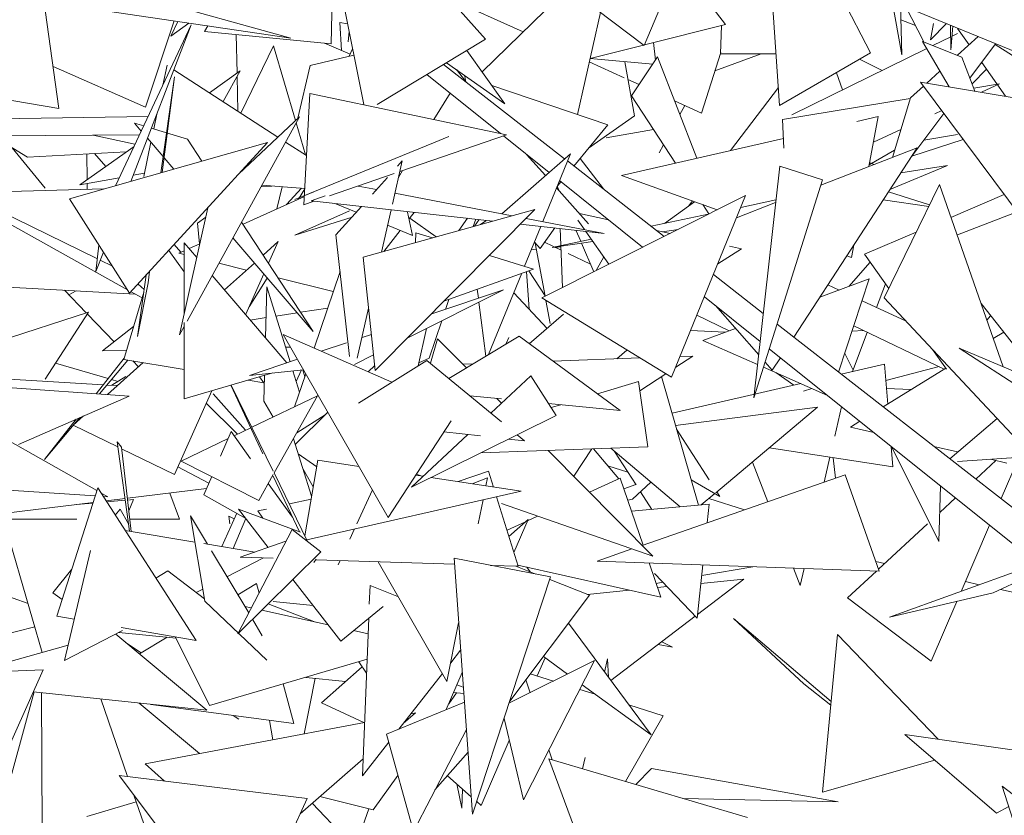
# Model space of a CAD drawing. Header units: millimetres. Extents: x -14485 to 13127, y -18923 to 3272.
# Tile 32 of 119: x 10013 to 10168, y 2347 to 2471. Entities that reach past the tile are written whole.
import ezdxf

# ---------------------------------------------------------------- set-up
doc = ezdxf.new("R2010")
doc.units = ezdxf.units.MM
doc.layers.add('G-IMPT', color=7, linetype='Continuous', lineweight=5)

# ---------------------------------------------------------------- blocks, each defined once
blk = doc.blocks.new('ÁRVORES ORNAMENTAIS - Pequeno e Médio Porte - Ipê-roxo-2865575-CORTE_CALÇADA')
at = {"layer": 'G-IMPT', "color": 253, "true_color": 0xaaaaaa}
for p, q in [((6327.1, 2458.13), (6318.82, 2499.13)), ((6346.15, 2468.4), (6318.82, 2499.13)), ((6406.51, 2466.24), (6389.38, 2499.65)), ((6392.28, 2457.97), (6389.38, 2499.65)), ((6371.04, 2467.37), (6339.1, 2491.59)), ((6371.04, 2467.37), (6378.38, 2484.77)), ((6279.29, 2457.51), (6275.95, 2481.42)), ((6276.22, 2479.51), (6315.67, 2468.55)), ((6376.48, 2480.27), (6383.8, 2470.68)), ((6321.96, 2467.67), (6322.21, 2477.91)), ((6345.62, 2463.28), (6359.12, 2476.41)), ((6340.44, 2474.82), (6352.05, 2469.54)), ((6435.37, 2463.87), (6407.92, 2475.14)), ((6409.9, 2474.32), (6411.44, 2465.94)), ((6278.41, 2474.03), (6315.67, 2468.55)), ((6411.44, 2465.94), (6411.21, 2473.79)), ((6414.87, 2467.94), (6412.06, 2473.44)), ((6297.36, 2471.24), (6292.86, 2457.74)), ((6360.57, 2456.59), (6364.18, 2472.56)), ((6411.28, 2471.42), (6413.56, 2470.51)), ((6288.17, 2445.42), (6300.05, 2470.65)), ((6290.56, 2446.1), (6300.05, 2470.65)), ((6296.86, 2468.83), (6297.95, 2471.15)), ((6296.86, 2468.83), (6299.67, 2470.9)), ((6302.12, 2469.6), (6302.64, 2470.47)), ((6323.34, 2471), (6324.55, 2470.79)), ((6323.34, 2471), (6323.61, 2466.61)), ((6383.8, 2470.68), (6371.09, 2467.5)), ((6383.03, 2466.06), (6383.18, 2470.53)), ((6415.94, 2468.26), (6418.42, 2470.83)), ((6415.94, 2468.26), (6416.4, 2470.82)), ((6419.14, 2466.71), (6419.04, 2470.57)), ((6419.45, 2470.41), (6419.14, 2466.71)), ((6421.99, 2467.49), (6420.17, 2470.06)), ((6321.96, 2467.67), (6302.12, 2469.6)), ((6307.1, 2469.12), (6307.22, 2463.08)), ((6324.8, 2469.56), (6324.63, 2467.94)), ((6329.21, 2458.13), (6346.15, 2468.4)), ((6416.29, 2467.37), (6419.09, 2468.74)), ((6419.32, 2468.86), (6420.17, 2469.27)), ((6420.17, 2465.85), (6423.42, 2468.78)), ((6312.92, 2467.34), (6307.81, 2456.81)), ((6316.38, 2455.62), (6312.92, 2467.34)), ((6320.95, 2467.77), (6324.96, 2466.03)), ((6325.34, 2466.85), (6324.82, 2465.72)), ((6343.23, 2466.63), (6349.2, 2458.24)), ((6370.92, 2467.45), (6362.55, 2465.36)), ((6372.83, 2465.11), (6372.51, 2467.85)), ((6394.21, 2456.54), (6415.33, 2466.9)), ((6420.84, 2465.56), (6414.67, 2468.02)), ((6414.67, 2468.02), (6418.84, 2460.91)), ((6422.11, 2462.26), (6426.13, 2467.66)), ((6433.04, 2463.1), (6426.04, 2467.54)), ((6325.54, 2465.89), (6318.67, 2464.25)), ((6362.55, 2465.33), (6372.39, 2464.45)), ((6373.15, 2465.59), (6369.05, 2459.49)), ((6379.32, 2449.71), (6373.15, 2465.59)), ((6383.04, 2466.3), (6380.04, 2456.8)), ((6389.37, 2466.06), (6382.13, 2463.42)), ((6391.72, 2466.06), (6383.03, 2466.06)), ((6406.51, 2466.24), (6392.28, 2457.97)), ((6408.36, 2463.48), (6404.8, 2465.25)), ((6420.84, 2465.56), (6422.88, 2460.24)), ((6279.29, 2457.51), (6240.63, 2464.02)), ((6278.37, 2464.08), (6292.86, 2457.74)), ((6296.24, 2464.29), (6295.58, 2461.17)), ((6297.32, 2463.6), (6313.63, 2453.04)), ((6316.76, 2455.98), (6318.67, 2464.25)), ((6358.56, 2449.64), (6339.57, 2464.42)), ((6340.05, 2464.7), (6349.2, 2458.24)), ((6341.6, 2463.61), (6343.04, 2461.82)), ((6362.43, 2464.81), (6367.88, 2462.34)), ((6369.51, 2456.39), (6368.01, 2464.84)), ((6422.44, 2461.4), (6424.72, 2463.66)), ((6427.71, 2459.44), (6423.95, 2464.74)), ((6295.26, 2447.43), (6297.4, 2462.47)), ((6295.49, 2447.5), (6297.4, 2462.47)), ((6302.89, 2459.99), (6307.73, 2463.44)), ((6305.03, 2458.61), (6307.73, 2463.44)), ((6307.23, 2462.54), (6307.34, 2457.11)), ((6348.52, 2453.6), (6336.98, 2462.84)), ((6342.94, 2462.55), (6343.06, 2461.7)), ((6368.5, 2462.05), (6370.24, 2461.26)), ((6402.13, 2460.43), (6401.17, 2463.13)), ((6415.35, 2461.5), (6417.41, 2463.36)), ((6365.34, 2454.97), (6347.15, 2461.12)), ((6384.6, 2450.92), (6392.09, 2460.8)), ((6412.79, 2459.18), (6414.83, 2461.02)), ((6414.35, 2461.66), (6434.5, 2458.3)), ((6414.35, 2461.66), (6430.44, 2440.05)), ((6422.7, 2460.71), (6426.72, 2461.37)), ((6423.9, 2460.07), (6426.72, 2461.37)), ((6317.7, 2442.43), (6318.61, 2459.87)), ((6318.61, 2459.87), (6349.45, 2453.41)), ((6338.07, 2455.79), (6340.61, 2459.93)), ((6375.97, 2448.94), (6369.05, 2459.49)), ((6392.73, 2455.78), (6412.76, 2459.08)), ((6412.79, 2459.18), (6409.97, 2449.86)), ((6375.82, 2458.72), (6380.04, 2456.8)), ((6376.65, 2456.59), (6377.4, 2458)), ((6293.27, 2456.26), (6230.18, 2455.25)), ((6294.63, 2456.64), (6294.15, 2454.32)), ((6317, 2456.2), (6299.38, 2424.16)), ((6317, 2456.2), (6307.52, 2447.27)), ((6369.51, 2456.39), (6362.34, 2451.32)), ((6407.74, 2456.24), (6404.38, 2455.46)), ((6407.74, 2456.24), (6406.25, 2448.42)), ((6412.71, 2449.63), (6418.01, 2456.75)), ((6416.61, 2456.7), (6417.68, 2457.19)), ((6291.14, 2455.23), (6292.58, 2454.79)), ((6291.14, 2455.23), (6292.21, 2453.99)), ((6293.78, 2454.43), (6299.45, 2452.71)), ((6317.97, 2450.23), (6316.48, 2455.27)), ((6365.34, 2454.97), (6360.02, 2448.5)), ((6392.73, 2455.78), (6392.93, 2451.32)), ((6291.92, 2453.39), (6229.77, 2452.92)), ((6274.38, 2449.91), (6268.92, 2453.22)), ((6291.22, 2451.91), (6284.67, 2453.33)), ((6293.17, 2452.86), (6295.63, 2450)), ((6299.45, 2452.71), (6301.71, 2449.26)), ((6332.73, 2447.62), (6349.45, 2453.41)), ((6337.99, 2452.14), (6340.44, 2453.12)), ((6356.13, 2447.51), (6348.97, 2453.24)), ((6372.5, 2454.23), (6365.06, 2452.91)), ((6392.87, 2452.82), (6367.47, 2446.99)), ((6406.98, 2452.24), (6411.3, 2454.24)), ((6420.17, 2453.42), (6414.89, 2452.57)), ((6277.15, 2445.02), (6271.97, 2451.37)), ((6280.93, 2443.37), (6312.01, 2452.18)), ((6282.59, 2445.55), (6291.07, 2451.58)), ((6290.38, 2428.55), (6312.01, 2452.18)), ((6293.71, 2452.24), (6292.58, 2446.87)), ((6314.83, 2452.26), (6318.1, 2450.14)), ((6337.99, 2452.14), (6316.3, 2443.26)), ((6373.41, 2450.55), (6374.09, 2451.81)), ((6394.5, 2421.66), (6413.83, 2451.35)), ((6398.72, 2445.51), (6413.83, 2451.35)), ((6421.04, 2452.67), (6413, 2450.02)), ((6274.38, 2449.91), (6289.86, 2450.72)), ((6283.69, 2450.4), (6283.7, 2446.34)), ((6284.85, 2450.46), (6286.63, 2448.42)), ((6295.79, 2449.81), (6297.33, 2448.02)), ((6359.47, 2450.43), (6348.71, 2441.03)), ((6352.62, 2450.32), (6355.56, 2447.02)), ((6359.47, 2450.43), (6355.14, 2439.79)), ((6364.64, 2444.9), (6360.99, 2449.68)), ((6410.31, 2450.98), (6406.31, 2448.7)), ((6333.11, 2449.29), (6331.57, 2442.54)), ((6332.39, 2448.49), (6333.11, 2449.29)), ((6374.19, 2437.47), (6359.01, 2449.29)), ((6392.29, 2448.48), (6388.24, 2412.15)), ((6398.99, 2446.34), (6392.29, 2448.48)), ((6406.36, 2449.03), (6407.09, 2448.75)), ((6407.09, 2448.75), (6406.36, 2449.02)), ((6418.58, 2448.57), (6409.56, 2444.8)), ((6418.58, 2448.57), (6411.28, 2447.44)), ((6288.76, 2446.66), (6282.59, 2445.55)), ((6292.69, 2447.38), (6290.93, 2447.06)), ((6321.71, 2443.81), (6331.87, 2447.33)), ((6328.44, 2444.09), (6330.78, 2446.69)), ((6332.52, 2446.72), (6333.17, 2447.78)), ((6382.49, 2441.64), (6367.47, 2446.99)), ((6290.02, 2429.11), (6259.44, 2446.17)), ((6283.71, 2445.75), (6283.71, 2444.82)), ((6312.69, 2445.36), (6310.97, 2445.25)), ((6311.1, 2445.48), (6317.84, 2444.98)), ((6313.48, 2441.78), (6314.28, 2445.25)), ((6314.98, 2442.45), (6317.34, 2445.02)), ((6326.18, 2445.36), (6329.09, 2444.8)), ((6357.29, 2445.08), (6362.31, 2439.44)), ((6357.99, 2446.02), (6357.36, 2445.26)), ((6357.72, 2444.59), (6357.41, 2445.32)), ((6370.79, 2435.76), (6357.75, 2446.21)), ((6398.99, 2446.34), (6388.24, 2412.15)), ((6408.67, 2427.85), (6417.32, 2445.61)), ((6417.32, 2445.61), (6427.32, 2417.04)), ((6264.28, 2444.28), (6286.31, 2444.9)), ((6264.28, 2444.28), (6285.32, 2433.94)), ((6317.77, 2443.71), (6308.16, 2439.37)), ((6316.3, 2443.26), (6319.25, 2444.47)), ((6316.85, 2443.3), (6317.83, 2444.94)), ((6318.82, 2443.02), (6321.05, 2443.85)), ((6331.96, 2444.25), (6350.36, 2440.71)), ((6354.98, 2427.82), (6386.93, 2443.87)), ((6375.34, 2415.39), (6386.93, 2443.87)), ((6409.33, 2444.44), (6415.77, 2442.41)), ((6419.12, 2440.45), (6427.48, 2444.02)), ((6280.93, 2443.37), (6290.38, 2428.55)), ((6302.65, 2441.95), (6298.22, 2422.05)), ((6317.7, 2442.43), (6319.27, 2442.97)), ((6318.82, 2443.02), (6347.33, 2439.87)), ((6322.69, 2442.59), (6325.9, 2441.25)), ((6322.73, 2437.71), (6326.71, 2442.15)), ((6378.93, 2442.91), (6374.21, 2439.48)), ((6378.05, 2442.27), (6378.62, 2443.02)), ((6381.19, 2440.99), (6380.23, 2442.45)), ((6385.51, 2440.39), (6391.65, 2442.77)), ((6391.7, 2443.19), (6386.18, 2442.02)), ((6408.5, 2443.18), (6415.65, 2442.17)), ((6301.01, 2439.55), (6302.32, 2440.47)), ((6324.87, 2441.48), (6316.26, 2437.64)), ((6325.24, 2440.51), (6316.26, 2437.64)), ((6327, 2434.22), (6353.91, 2441.7)), ((6328.88, 2416.46), (6353.91, 2441.7)), ((6331.36, 2441.63), (6329.85, 2435.01)), ((6334.7, 2437.59), (6333.92, 2441.27)), ((6334.99, 2441.23), (6334.16, 2440.16)), ((6360.88, 2441.04), (6365.44, 2440.05)), ((6381.09, 2440.94), (6372.16, 2439.05)), ((6429.49, 2441.32), (6420.17, 2437.73)), ((6301.01, 2439.55), (6301.33, 2436.29)), ((6307.93, 2439.72), (6319.15, 2422.54)), ((6330.81, 2439.21), (6334.7, 2437.59)), ((6338.41, 2437.39), (6334.28, 2440.32)), ((6341.98, 2438.38), (6343.32, 2440.31)), ((6344.24, 2439.01), (6344.63, 2440.17)), ((6345.16, 2440.11), (6344.45, 2439.07)), ((6346.2, 2439.92), (6345.36, 2439.32)), ((6351.62, 2439.39), (6364.76, 2437.94)), ((6354.83, 2439.04), (6352.29, 2432.8)), ((6352.52, 2440.3), (6364.76, 2437.94)), ((6361.69, 2438.53), (6360.65, 2440.01)), ((6322.73, 2437.71), (6324.85, 2418.65)), ((6332.78, 2438.39), (6330.22, 2435.11)), ((6335.19, 2436.49), (6335.24, 2438.05)), ((6337.87, 2437.24), (6335.24, 2438.05)), ((6354.74, 2435.57), (6357.05, 2438.79)), ((6357.89, 2438.7), (6358.24, 2429.45)), ((6361.09, 2436.7), (6360.35, 2438.43)), ((6365.52, 2433.12), (6361.88, 2438.26)), ((6372.98, 2438.41), (6375.13, 2437.94)), ((6373.9, 2438.21), (6376.36, 2438.56)), ((6405.57, 2434.66), (6413.68, 2438.12)), ((6285.57, 2436.09), (6285.09, 2431.97)), ((6297.37, 2436.18), (6298.43, 2434.98)), ((6298.94, 2436.45), (6300.91, 2434.15)), ((6298.94, 2436.45), (6298.94, 2425.27)), ((6301.4, 2436.32), (6299.71, 2435.56)), ((6306.57, 2437.23), (6319.15, 2422.54)), ((6311.31, 2434.54), (6313.67, 2436.65)), ((6312.15, 2433.26), (6313.67, 2436.65)), ((6354.74, 2435.57), (6353.83, 2436.58)), ((6355.52, 2428.09), (6353.97, 2436.42)), ((6358.01, 2435.32), (6355.44, 2436.55)), ((6362.74, 2437.05), (6356.61, 2435.75)), ((6356.61, 2435.75), (6363.01, 2436.66)), ((6357.99, 2435.84), (6357.11, 2435.75)), ((6363.14, 2431.92), (6361.22, 2436.41)), ((6384.42, 2435.92), (6386.32, 2435.51)), ((6403.89, 2436.09), (6403.52, 2434.16)), ((6285.09, 2431.97), (6286.26, 2435)), ((6298.94, 2431.92), (6296.53, 2435.27)), ((6298.94, 2435.21), (6298.08, 2434.83)), ((6298.94, 2434.61), (6298.08, 2434.83)), ((6327, 2434.22), (6328.88, 2416.46)), ((6353.71, 2432.36), (6346.77, 2434.5)), ((6354.15, 2435.46), (6353.34, 2435.38)), ((6362.63, 2433.1), (6359.11, 2434.79)), ((6363.53, 2432.12), (6364.7, 2434.29)), ((6382.57, 2433.17), (6386.32, 2435.51)), ((6403.52, 2434.16), (6402.8, 2434.41)), ((6405.57, 2434.66), (6409.39, 2429.32)), ((6285.77, 2433.72), (6287.68, 2432.78)), ((6308.69, 2432.19), (6304.38, 2433.26)), ((6305.24, 2429.1), (6309.93, 2433.3)), ((6403.1, 2429.61), (6406.45, 2433.42)), ((6291.6, 2421.76), (6292.97, 2431.38)), ((6293.27, 2430.19), (6293.5, 2431.96)), ((6303.32, 2431.33), (6315.03, 2417.66)), ((6308.59, 2425.27), (6311.41, 2431.58)), ((6319.33, 2419.94), (6323.37, 2431.97)), ((6353.71, 2432.36), (6339.66, 2427.33)), ((6351.84, 2431.69), (6346.65, 2418.95)), ((6352.99, 2426.06), (6352.58, 2431.95)), ((6355.5, 2428.17), (6352.95, 2432.09)), ((6389.72, 2425.39), (6381.89, 2431.48)), ((6291.6, 2421.76), (6293.27, 2430.19)), ((6292.66, 2429.17), (6291.72, 2430.01)), ((6309.1, 2426.42), (6311.95, 2430.94)), ((6311.68, 2421.57), (6311.88, 2429.55)), ((6311.88, 2429.55), (6315.53, 2417.83)), ((6322.3, 2428.81), (6313.66, 2430.96)), ((6406.31, 2430.8), (6398.59, 2427.95)), ((6401.6, 2429.06), (6399.84, 2429.87)), ((6401.53, 2416.19), (6406.31, 2430.8)), ((6408.86, 2430.06), (6407.47, 2426.34)), ((6271.26, 2429.52), (6291.25, 2428.42)), ((6280.16, 2429.03), (6283.58, 2425.49)), ((6281.98, 2428.93), (6280.86, 2428.3)), ((6289.46, 2418.19), (6292.59, 2428.72)), ((6292.33, 2427.82), (6290.6, 2428.79)), ((6333.97, 2421.59), (6348.97, 2429.09)), ((6337.62, 2425.27), (6348.97, 2429.09)), ((6344.86, 2429.19), (6345.05, 2427.77)), ((6350.59, 2428.61), (6355.83, 2423.05)), ((6389.23, 2421), (6380.48, 2428.01)), ((6339.89, 2426.03), (6340.42, 2427.6)), ((6345.13, 2427.17), (6346.24, 2418.7)), ((6354.98, 2427.82), (6375.34, 2415.39)), ((6356.31, 2423.8), (6355.64, 2427.41)), ((6382.21, 2426.62), (6389, 2418.91)), ((6412.09, 2424.2), (6405.2, 2427.39)), ((6408.67, 2427.85), (6432.42, 2402.47)), ((6423.85, 2426.95), (6433.89, 2414.24)), ((6254.63, 2416.11), (6283.93, 2425.61)), ((6277.15, 2415.07), (6283.93, 2425.61)), ((6283.8, 2425.27), (6287.95, 2420.97)), ((6313.3, 2424.98), (6316.62, 2425.49)), ((6317.17, 2425.58), (6321.44, 2426.24)), ((6327.85, 2426.21), (6326.07, 2418.41)), ((6353.03, 2420.65), (6358.42, 2425.27)), ((6384.34, 2422.69), (6379.29, 2425.11)), ((6424.77, 2424.32), (6425.36, 2425.03)), ((6298.94, 2423.99), (6298.93, 2412.03)), ((6309.3, 2424.36), (6311.76, 2424.74)), ((6337.34, 2418.4), (6339.3, 2424.25)), ((6457.72, 2372.45), (6391.87, 2423.71)), ((6418.07, 2416.68), (6403.91, 2423.43)), ((6291, 2423.36), (6286.11, 2419.53)), ((6298.94, 2423.35), (6298.22, 2422.05)), ((6331.48, 2414.6), (6314.45, 2422.08)), ((6330.93, 2393.4), (6314.45, 2422.08)), ((6326.81, 2421.63), (6328.28, 2422.12)), ((6335.63, 2417.18), (6336.92, 2423.06)), ((6378.32, 2422.73), (6383.72, 2422.46)), ((6385.34, 2423.06), (6380.22, 2421.17)), ((6403.64, 2422.63), (6405.36, 2422.74)), ((6406.01, 2422.43), (6403.7, 2416.29)), ((6427.4, 2422.46), (6425.77, 2421.46)), ((6320.4, 2419.47), (6324.38, 2420.81)), ((6338.66, 2421.44), (6337.52, 2417.58)), ((6338.66, 2421.44), (6343.2, 2416.86)), ((6351.43, 2421.82), (6340.42, 2415.19)), ((6349.85, 2421.61), (6349.38, 2420.59)), ((6351.43, 2421.82), (6367.29, 2410.19)), ((6388.82, 2417.38), (6380.22, 2421.17)), ((6289.88, 2419.6), (6286.11, 2419.53)), ((6315.58, 2420.12), (6314.82, 2420.11)), ((6325.63, 2417.41), (6328.62, 2418.91)), ((6366.78, 2418.3), (6368.34, 2419.66)), ((6454.26, 2368.92), (6390.66, 2419.85)), ((6402.49, 2419.12), (6403.79, 2416.52)), ((6416.24, 2419.76), (6418.45, 2416.67)), ((6451.99, 2399.43), (6420.41, 2419.97)), ((6455.72, 2404.98), (6420.41, 2419.97)), ((6278.77, 2417.58), (6287.01, 2415.2)), ((6289.52, 2418.4), (6285.13, 2412.81)), ((6290.08, 2418.09), (6285.63, 2412.77)), ((6286.89, 2412.68), (6292.49, 2417.69)), ((6298.93, 2416.62), (6289.46, 2418.19)), ((6290.86, 2417.96), (6291.75, 2417.03)), ((6309.15, 2415.68), (6316.68, 2418.22)), ((6336.98, 2418.02), (6326.25, 2411.34)), ((6327.78, 2416.23), (6328.8, 2417.24)), ((6337.34, 2418.4), (6335.74, 2417.68)), ((6336.98, 2418.02), (6348.66, 2408.4)), ((6342.63, 2417.44), (6344.25, 2417.5)), ((6356.72, 2417.94), (6370.37, 2418.43)), ((6375.98, 2416.97), (6378.65, 2418.72)), ((6376.67, 2418.65), (6378.65, 2418.72)), ((6390.01, 2417.76), (6391.13, 2416.49)), ((6391.13, 2416.49), (6392.41, 2418.45)), ((6408.71, 2417.45), (6401.93, 2415.88)), ((6409.22, 2411.2), (6408.71, 2417.45)), ((6247.54, 2416.53), (6286.24, 2414.22)), ((6312.83, 2416.07), (6298.93, 2412.03)), ((6309.15, 2415.68), (6317.62, 2416.57)), ((6311.44, 2411.64), (6311.54, 2415.69)), ((6315.98, 2416.4), (6317.02, 2413.07)), ((6316.24, 2410.76), (6317.98, 2415.94)), ((6316.5, 2414.74), (6317.31, 2416.54)), ((6317.82, 2415.45), (6317.52, 2416.56)), ((6370.37, 2413.29), (6374.43, 2415.95)), ((6399.77, 2412.56), (6389.76, 2416.97)), ((6391.66, 2416.13), (6394.52, 2414.16)), ((6418.33, 2416.84), (6408.51, 2410.76)), ((6417.27, 2417.06), (6408.92, 2414.88)), ((6257.04, 2414.78), (6290.28, 2412.44)), ((6286.81, 2414.18), (6288.46, 2414.09)), ((6287.53, 2415.04), (6288.55, 2414.75)), ((6289.78, 2415.53), (6287.59, 2414.14)), ((6311.28, 2403.37), (6306.24, 2414.15)), ((6312.9, 2400.67), (6306.31, 2414.18)), ((6311.43, 2414.54), (6308.98, 2414.95)), ((6311.43, 2414.54), (6310.76, 2415.47)), ((6346.99, 2409.78), (6353.25, 2415.62)), ((6357.23, 2409.4), (6353.25, 2415.62)), ((6370.17, 2414.72), (6363.73, 2412.8)), ((6370.17, 2414.72), (6371.62, 2404.47)), ((6373.75, 2415.5), (6379.55, 2395.35)), ((6395.58, 2414.4), (6375.41, 2409.74)), ((6297.39, 2400.16), (6303.24, 2413.28)), ((6303.46, 2412.81), (6308.55, 2407.08)), ((6397.3, 2413.64), (6396.04, 2413.22)), ((6412.85, 2413.45), (6409.02, 2413.61)), ((6272.94, 2404.87), (6290.28, 2412.44)), ((6307.3, 2406.49), (6302.37, 2411.32)), ((6309.54, 2407.56), (6319.83, 2412.47)), ((6311.44, 2411.64), (6312.87, 2409.15)), ((6319.83, 2412.47), (6313.04, 2400.4)), ((6343.73, 2412.46), (6348.66, 2411.99)), ((6347.95, 2412.05), (6348.66, 2411.34)), ((6356.03, 2411.28), (6367.29, 2410.19)), ((6357.97, 2411.09), (6356.44, 2410.63)), ((6316.35, 2404.84), (6321.44, 2409.92)), ((6321.05, 2409.53), (6316.58, 2406.7)), ((6375.96, 2407.81), (6398.22, 2410.68)), ((6382.26, 2397.29), (6398.22, 2410.68)), ((6402, 2410.77), (6400.94, 2406.18)), ((6282.52, 2409.05), (6277.03, 2402.5)), ((6282, 2408.83), (6277.03, 2402.5)), ((6281.55, 2407.9), (6283.15, 2409.33)), ((6340.78, 2408.58), (6330.93, 2393.4)), ((6357.23, 2409.4), (6334.56, 2398.18)), ((6404.85, 2408.49), (6403.38, 2407.58)), ((6426.37, 2408.94), (6418.98, 2402.61)), ((6281.55, 2407.9), (6288.55, 2404.47)), ((6304.62, 2403.03), (6306.29, 2406.89)), ((6309.34, 2402.63), (6306.29, 2406.89)), ((6306.76, 2406.23), (6309.36, 2407.47)), ((6334.56, 2398.18), (6343.41, 2406.44)), ((6339.66, 2406.86), (6345.39, 2406.21)), ((6376.12, 2407.27), (6381.22, 2399.31)), ((6407.05, 2406.73), (6403.38, 2407.58)), ((6270.01, 2406.19), (6285.23, 2397.65)), ((6289.09, 2404.44), (6288.44, 2405.28)), ((6288.44, 2405.28), (6290.36, 2391.28)), ((6298.45, 2402.25), (6305.8, 2405.77)), ((6318.91, 2396.76), (6316.05, 2405.76)), ((6349.78, 2405.71), (6352.26, 2405.43)), ((6351.12, 2406.37), (6352.26, 2405.43)), ((6289.09, 2404.44), (6290.64, 2391.23)), ((6289.12, 2404.2), (6297.39, 2400.16)), ((6316.8, 2403.4), (6319.7, 2401.37)), ((6371.62, 2404.47), (6345.44, 2403.56)), ((6355.99, 2403.93), (6372.38, 2387.35)), ((6359.99, 2399.89), (6362.83, 2404.17)), ((6363.08, 2404.18), (6367.07, 2399.48)), ((6365.8, 2404.27), (6376.67, 2395.09)), ((6369.78, 2398.52), (6366.38, 2403.78)), ((6410.01, 2401.33), (6390.67, 2404.35)), ((6410.01, 2401.33), (6409.75, 2404.56)), ((6409.79, 2404.54), (6417.23, 2389.66)), ((6420.17, 2403.71), (6416.47, 2404.56)), ((6298.45, 2402.25), (6310.61, 2396.08)), ((6317.85, 2390.55), (6319.88, 2402.42)), ((6319.88, 2402.42), (6326.32, 2401.43)), ((6388.01, 2402.11), (6390.42, 2395.89)), ((6400.17, 2402.86), (6399.27, 2398.97)), ((6401.06, 2399.59), (6400.68, 2402.78)), ((6431.94, 2402.98), (6420.17, 2402.17)), ((6423.05, 2399.44), (6426.17, 2402.33)), ((6427.89, 2401.94), (6425.32, 2402.53)), ((6426.99, 2396.37), (6429.65, 2402.53)), ((6297.93, 2401.37), (6302.8, 2398.8)), ((6318.28, 2389.67), (6313.04, 2400.4)), ((6317.57, 2400.97), (6319.16, 2398.22)), ((6346.62, 2400.69), (6341.87, 2399.04)), ((6347.4, 2398.19), (6346.62, 2400.69)), ((6365.33, 2401.53), (6368.5, 2400.51)), ((6302.01, 2396.98), (6303.24, 2399.82)), ((6312.9, 2400.17), (6310.61, 2396.08)), ((6315.91, 2393.48), (6312.12, 2398.76)), ((6316.99, 2391.16), (6312.9, 2399.89)), ((6335.25, 2400.06), (6336.39, 2399.88)), ((6335.35, 2400.21), (6336.2, 2399.91)), ((6337.62, 2399.69), (6351.74, 2397.53)), ((6346.46, 2399.64), (6344.06, 2398.71)), ((6346.46, 2399.64), (6346.21, 2398.38)), ((6367.28, 2399.58), (6362.48, 2397.37)), ((6370.86, 2389.09), (6367.28, 2399.58)), ((6372.1, 2398.95), (6369.22, 2396.29)), ((6402.57, 2400.11), (6370.72, 2389.04)), ((6382.89, 2396.69), (6378.41, 2399.31)), ((6407.88, 2384.98), (6402.57, 2400.11)), ((6284.97, 2396.81), (6267.37, 2397.98)), ((6278.98, 2377.97), (6285.37, 2398.07)), ((6300.81, 2374.11), (6285.37, 2398.07)), ((6285.88, 2397.28), (6286.97, 2396.67)), ((6290.03, 2396.43), (6302.43, 2397.95)), ((6296.67, 2397.24), (6298.21, 2393.13)), ((6318.15, 2389.93), (6351.74, 2397.53)), ((6326, 2392.4), (6328.44, 2397.74)), ((6369.73, 2398.6), (6367.84, 2397.93)), ((6372.25, 2394.69), (6370.47, 2397.45)), ((6380, 2395.39), (6382.1, 2397.15)), ((6382.42, 2397.43), (6382.89, 2396.69)), ((6417.51, 2398.35), (6417.23, 2389.66)), ((6270.56, 2394.04), (6284.64, 2395.77)), ((6282.04, 2395.45), (6284.61, 2395.67)), ((6286.97, 2396.67), (6286.24, 2396.72)), ((6286.69, 2396.02), (6289.66, 2396.39)), ((6286.8, 2395.86), (6289.7, 2396.11)), ((6290.06, 2396.14), (6291.01, 2396.22)), ((6291.01, 2396.22), (6290.26, 2394.48)), ((6308.58, 2393.27), (6302.01, 2396.98)), ((6318.83, 2396.27), (6315.42, 2395.53)), ((6345.78, 2396.18), (6345.03, 2392.4)), ((6351.31, 2385.77), (6347.89, 2396.65)), ((6348.66, 2395.59), (6372.38, 2387.35)), ((6368.46, 2396.12), (6369.22, 2396.29)), ((6381.2, 2396.4), (6386.75, 2394.61)), ((6417.38, 2394.19), (6419.85, 2396.48)), ((6288.87, 2394.73), (6288.12, 2393.8)), ((6288.87, 2394.73), (6290.18, 2392.4)), ((6304.82, 2388.85), (6307.18, 2394.07)), ((6312.11, 2388.72), (6307.45, 2394.74)), ((6317.14, 2391.1), (6307.45, 2394.74)), ((6311.82, 2394.74), (6310.48, 2394.45)), ((6310.48, 2394.45), (6311.24, 2393.32)), ((6381.24, 2395.5), (6369.05, 2394.4)), ((6380.93, 2392.59), (6381.24, 2395.5)), ((6282.12, 2393.15), (6263.06, 2393.17)), ((6270.58, 2393.16), (6276.69, 2372.26)), ((6298.21, 2393.13), (6290.42, 2393.14)), ((6302.18, 2380.28), (6299.93, 2393.65)), ((6299.93, 2393.65), (6302.58, 2389.23)), ((6306.09, 2392.4), (6305.91, 2393.62)), ((6305.91, 2393.62), (6306.78, 2393.19)), ((6306.59, 2388.55), (6308.6, 2393.25)), ((6352.46, 2392.76), (6349.54, 2391.42)), ((6349.84, 2390.44), (6352.86, 2393.12)), ((6350.63, 2387.95), (6352.86, 2393.12)), ((6354.33, 2393.62), (6352.76, 2392.9)), ((6289.67, 2391.4), (6300.62, 2389.55)), ((6307.33, 2375.19), (6315.87, 2391.55)), ((6320.37, 2388.04), (6315.87, 2391.55)), ((6324.91, 2390.04), (6325.64, 2391.62)), ((6407.77, 2385.3), (6415.44, 2392.4)), ((6420.73, 2381.84), (6425.19, 2392.2)), ((6314.89, 2389.68), (6307.7, 2387.19)), ((6284.22, 2388.22), (6280.19, 2371.02)), ((6302.01, 2389.32), (6309.99, 2387.98)), ((6303.21, 2388.17), (6309.04, 2378.45)), ((6307.33, 2375.19), (6320.37, 2388.04)), ((6369.13, 2388.48), (6363.69, 2386.59)), ((6274.45, 2379.94), (6253.48, 2387.44)), ((6305.64, 2384.12), (6311.36, 2387.07)), ((6312.9, 2387.02), (6307.7, 2387.19)), ((6319.64, 2386.88), (6319.23, 2386.36)), ((6341.29, 2386.1), (6319.62, 2386.8)), ((6323.05, 2385.97), (6323.38, 2386.68)), ((6329.35, 2386.48), (6340.13, 2367.71)), ((6356.36, 2384.1), (6341.23, 2387.02)), ((6341.23, 2387.02), (6344.14, 2346.92)), ((6407.88, 2384.98), (6363.69, 2386.59)), ((6408.74, 2386.2), (6407.34, 2386.51)), ((6281.32, 2385.32), (6278.33, 2381.59)), ((6296.38, 2385.06), (6294.5, 2383.9)), ((6296.38, 2385.06), (6302.12, 2380.66)), ((6351.31, 2385.77), (6346.96, 2385.91)), ((6354.08, 2384.54), (6350.93, 2385.78)), ((6373.66, 2380.91), (6351.26, 2385.95)), ((6352.64, 2385.64), (6353.19, 2384.89)), ((6373.66, 2380.91), (6371.82, 2386.3)), ((6379.35, 2377.62), (6380.24, 2385.99)), ((6380.06, 2384.32), (6388.09, 2385.7)), ((6394.47, 2385.47), (6395.52, 2382.75)), ((6396.14, 2385.41), (6395.52, 2382.75)), ((6402.91, 2380.81), (6407.44, 2385)), ((6409.51, 2377.77), (6432.71, 2386.18)), ((6425.75, 2381.59), (6433.72, 2385.37)), ((6323.47, 2374.03), (6315.98, 2383.71)), ((6356.36, 2384.1), (6344.14, 2346.92)), ((6362.47, 2381.22), (6356.23, 2383.69)), ((6379.35, 2377.62), (6372.67, 2384.62)), ((6372.91, 2383.09), (6373.96, 2383.27)), ((6379.42, 2378.22), (6386.67, 2383.73)), ((6379.93, 2383.09), (6386.67, 2383.73)), ((6423.58, 2382.87), (6421.39, 2383.36)), ((6300.83, 2381.65), (6301.86, 2382.18)), ((6310.26, 2383.05), (6307.34, 2381.29)), ((6310.26, 2383.05), (6310.66, 2381.56)), ((6328.07, 2382.73), (6327.95, 2379.83)), ((6332.51, 2380.98), (6328.07, 2382.73)), ((6362.1, 2381.37), (6368.75, 2382.01)), ((6373.13, 2382.43), (6374.63, 2382.58)), ((6437.75, 2379.69), (6426.89, 2382.13)), ((6278.33, 2381.59), (6279.81, 2380.58)), ((6302.18, 2380.28), (6311.91, 2371.05)), ((6319.14, 2379.63), (6312.9, 2380.23)), ((6362.47, 2381.22), (6349.97, 2364.65)), ((6402.91, 2380.81), (6416.01, 2370.88)), ((6409.51, 2377.77), (6425.75, 2381.59)), ((6416.01, 2370.88), (6420.04, 2380.25)), ((6308.42, 2379.49), (6309.45, 2379.26)), ((6311.09, 2378.89), (6321.51, 2376.57)), ((6319.52, 2377.01), (6312.08, 2379.86)), ((6323.47, 2374.03), (6330.15, 2379.48)), ((6281.7, 2377.49), (6278.98, 2377.97)), ((6309.63, 2377.46), (6311.17, 2374.89)), ((6327.86, 2377.61), (6326.86, 2352.9)), ((6365.8, 2367.86), (6379.05, 2377.94)), ((6396.09, 2367.34), (6385.02, 2377.59)), ((6400.37, 2364.59), (6385.02, 2377.59)), ((6275.52, 2376.27), (6267.62, 2374.26)), ((6280.19, 2371.02), (6289.25, 2375.68)), ((6300.81, 2374.11), (6289.04, 2376.19)), ((6325.49, 2375.68), (6327.76, 2375.17)), ((6341.96, 2376.93), (6340.13, 2367.71)), ((6359.16, 2376.83), (6372.12, 2359.33)), ((6302.48, 2363.19), (6288.19, 2375.14)), ((6288.69, 2375.4), (6297.65, 2374.5)), ((6296.28, 2374.64), (6291.92, 2372.02)), ((6302.88, 2363.94), (6297.56, 2374.68)), ((6401.36, 2375.08), (6399.02, 2350.34)), ((6417.12, 2358.65), (6401.36, 2375.08)), ((6280.74, 2373.39), (6260.39, 2367.71)), ((6289.75, 2373.83), (6292.18, 2372.18)), ((6342.27, 2372.62), (6340.71, 2370.62)), ((6375.47, 2373.09), (6373.25, 2373.53)), ((6375.47, 2373.09), (6373.81, 2373.95)), ((6302.88, 2363.94), (6327.6, 2371.19)), ((6363.26, 2370.98), (6349.85, 2364.3)), ((6363.26, 2370.98), (6352.13, 2349.17)), ((6354.28, 2368.58), (6355.52, 2371.44)), ((6355.24, 2371.64), (6359.03, 2368.87)), ((6365.29, 2371.26), (6364.82, 2369.18)), ((6365.47, 2368.31), (6365.29, 2371.26)), ((6276.85, 2369.53), (6268.72, 2351.45)), ((6276.85, 2369.53), (6270.3, 2369.26)), ((6320.47, 2364.39), (6326.83, 2370.03)), ((6326.32, 2370.81), (6327.51, 2369.02)), ((6319.49, 2368.21), (6317.74, 2359.51)), ((6324.23, 2367.73), (6317.98, 2368.36)), ((6339.41, 2368.96), (6332.59, 2360.23)), ((6340.01, 2363.31), (6342.53, 2369.14)), ((6352.47, 2367.97), (6353.15, 2365.94)), ((6353.19, 2368.92), (6356.83, 2367.77)), ((6314.46, 2367.33), (6316.12, 2361.11)), ((6342.69, 2366.84), (6341.69, 2367.19)), ((6360.96, 2366.47), (6363.37, 2365.71)), ((6361.33, 2367.2), (6372.12, 2359.33)), ((6396.09, 2367.34), (6400.31, 2364)), ((6275.41, 2366.1), (6270.39, 2347.74)), ((6302.48, 2363.19), (6275.31, 2366.11)), ((6276.56, 2365.97), (6276.68, 2344.43)), ((6290.06, 2352.8), (6285.88, 2364.97)), ((6340.4, 2364.21), (6341.64, 2365.95)), ((6342.76, 2365.84), (6341.17, 2366)), ((6301.33, 2356.41), (6291.86, 2364.33)), ((6316.12, 2361.11), (6293.72, 2364.13)), ((6320.47, 2364.39), (6327.11, 2361.27)), ((6342.86, 2364.49), (6330.66, 2359.43)), ((6368.62, 2364.05), (6374.04, 2362.34)), ((6306.6, 2362.39), (6307.51, 2361.78)), ((6333.28, 2361.11), (6335.21, 2362.8)), ((6334.49, 2362.66), (6335.21, 2362.8)), ((6352.13, 2349.17), (6349.07, 2361.91)), ((6374.04, 2362.34), (6368.13, 2352.03)), ((6292.81, 2354.81), (6327.2, 2361.29)), ((6312.33, 2361.62), (6312.85, 2358.59)), ((6343.18, 2360.17), (6334.86, 2344.18)), ((6334.86, 2344.18), (6330.66, 2359.43)), ((6411.93, 2359.39), (6426.26, 2347.09)), ((6411.93, 2359.39), (6433.52, 2356.33)), ((6331, 2358.2), (6326.86, 2352.9)), ((6345.5, 2348.27), (6349.9, 2358.45)), ((6317.1, 2346.99), (6326.97, 2355.6)), ((6343.43, 2356.64), (6338.25, 2350.71)), ((6362.82, 2337.48), (6356.08, 2355.57)), ((6356.08, 2355.57), (6387.23, 2346.4)), ((6356.12, 2356.98), (6356.64, 2355.41)), ((6361.78, 2355.78), (6361.38, 2354.01)), ((6295.85, 2352.09), (6292.81, 2354.81)), ((6369.71, 2351.56), (6372.2, 2354.05)), ((6372.2, 2354.05), (6401.47, 2348.85)), ((6416.61, 2355.38), (6399.02, 2350.34)), ((6308.13, 2327.35), (6288.74, 2352.96)), ((6318.19, 2349.37), (6288.74, 2352.96)), ((6328.58, 2347.57), (6332.43, 2353)), ((6343.94, 2349.65), (6340.21, 2352.95)), ((6341.66, 2351.67), (6342.46, 2347.88)), ((6342.57, 2350.86), (6342.46, 2347.88)), ((6438.55, 2342.62), (6427.16, 2351.3)), ((6427.16, 2351.3), (6438.46, 2316.19)), ((6295.24, 2337.72), (6291.06, 2349.9)), ((6308.13, 2327.35), (6318.19, 2349.37)), ((6328.58, 2347.57), (6320.19, 2349.69)), ((6377.08, 2349.39), (6401.47, 2348.85)), ((6283.66, 2346.56), (6291.41, 2348.87)), ((6318.99, 2348.64), (6327.81, 2339.4)), ((6327.86, 2347.76), (6325.89, 2342.09)), ((6345.5, 2348.27), (6344.79, 2348.9)), ((6426.26, 2347.09), (6428.19, 2348.12))]:
    blk.add_line(p, q, dxfattribs=at)

msp = doc.modelspace()

# ---------------------------------------------------------------- block references
at = {"layer": 'G-IMPT', "color": 253, "true_color": 0xaaaaaa}
msp.add_blockref('ÁRVORES ORNAMENTAIS - Pequeno e Médio Porte - Ipê-roxo-2865575-CORTE_CALÇADA', (3740.319, 0), dxfattribs=at)

doc.saveas('drawing.dxf')
